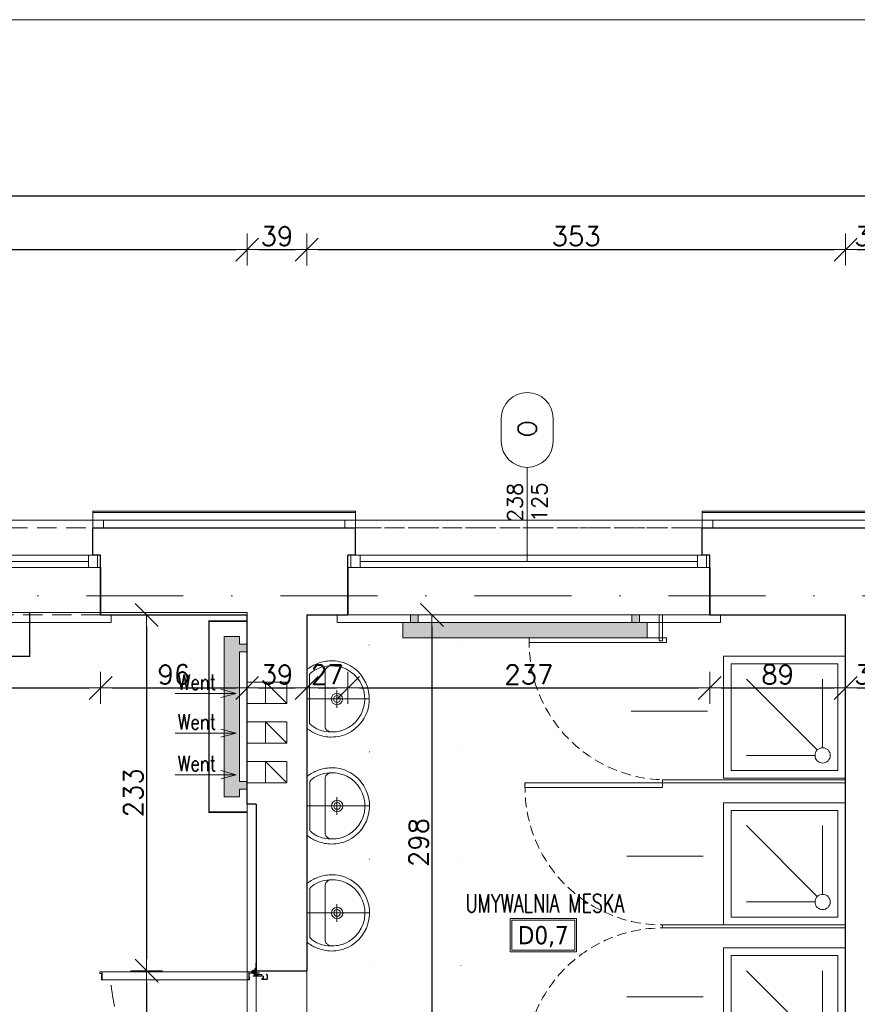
# Model space of a CAD drawing. Header units: millimetres. Extents: x 23192 to 177760, y -399809 to -79279.
# Tile 228 of 256: x 58799 to 59347, y -197768 to -197123. Entities that reach past the tile are written whole.
import ezdxf
from ezdxf.enums import TextEntityAlignment as Align

# ---------------------------------------------------------------- set-up
doc = ezdxf.new("R2010")
doc.units = ezdxf.units.MM
for name, pattern in [('2_3', [1, 0.5, -0.5]), ('CARKOVANA', [7.5, 5, -2.5]), ('CENTER', [0.6, 0.375, -0.075, 0.075, -0.075]), ('DASHDOT', [25.4, 12.7, -6.35, 0, -6.35]), ('DOT', [6.35, 0, -6.35]), ('HIDDEN', [9.525, 6.35, -3.175]), ('Hidden Line', [391.222223, 282.222223, -109])]:
    doc.linetypes.add(name, pattern=pattern)
doc.layers.get('0').update_dxf_attribs({"lineweight": 0})
for name, color, linetype, lineweight in [('!! 0_ Istn-okna', 6, 'Continuous', 13), ('!! 0_ Istn-sciany', 3, 'Continuous', 30), ('!! 0_ Istn-widok', 1, 'Continuous', 15), ('!! 0_Istn-cienka', 4, 'Continuous', 9), ('!! 0_Istn-went', 5, 'Continuous', 13), ('!! 0_Opis_okna', 8, 'Continuous', 15), ('!! 0_Opis_pom', 9, 'Continuous', 13), ('!! 0_Osie', 1, 'DASHDOT', 13), ('!! 1_ tynk zewn  - nowy', 21, 'Continuous', 20), ('!! 2 ZABUDOWA GK-MDF', 54, 'Continuous', 13), ('!! 2_ remont Ocieplenie', 4, 'ZIGZAG', 5), ('!! 2_Drzwi - nowe remont', 33, 'Continuous', 9), ('!! 2_LEGENDA', 253, 'Continuous', 13), ('!! 2_wypos-sanitarne', 240, 'Continuous', 9), ('!! wymiary osi', 250, 'Continuous', 9), ('0-osie-liniA', 14, 'DASHDOT', 5)]:
    doc.layers.add(name, color=color, linetype=linetype, lineweight=lineweight)
for name, color, linetype, lineweight, plot in [('!! 0_Istn-grzejniki', 7, 'Continuous', 0, False), ('!! 0_ramki', 66, 'Continuous', 9, False), ('Powierzchnia', 140, 'Continuous', 5, False)]:
    doc.layers.add(name, color=color, linetype=linetype, lineweight=lineweight, plot=plot)
doc.layers.add('!! 1_Wyburzenia', color=252, linetype='CARKOVANA', lineweight=13, true_color=0x696969)
doc.styles.add('ARCHETYP', font='romans.shx', dxfattribs={"height": 15})
doc.styles.add('ARIAL', font='tahoma.ttf')
doc.styles.add('TXT', font='simplex.shx')
doc.linetypes.add('ZIGZAG', pattern='A,0.00254,-5.08,[131,ltypeshp.shx,S=5.08,R=0,X=-5.08,Y=0],-10.16,[131,ltypeshp.shx,S=5.08,R=180,X=5.08,Y=0],-5.08', length=20.32254)
doc.dimstyles.new('DIM50', dxfattribs={"dimscale": 5, "dimtxt": 2.5, "dimasz": 1.5, "dimexe": 0, "dimexo": 0, "dimgap": 0.5, "dimtad": 1, "dimdec": 4, "dimrnd": 0.5, "dimdsep": 46, "dimtxsty": 'TXT', "dimblk1": 'TICK1', "dimblk2": 'TICK1', "dimsah": 1, "dimcen": 0, "dimse1": 1, "dimse2": 1, "dimclrd": 1, "dimclre": 7, "dimclrt": 9, "dimadec": 0, "dimazin": 0, "dimtfac": 1, "dimtdec": 4, "dimtmove": 2, "dimatfit": 3, "dimldrblk": 'TICK1', "dimfxl": 1, "dimtolj": 1, "dimarcsym": 0})

# ---------------------------------------------------------------- blocks, each defined once
blk = doc.blocks.new('okno 2')
at = {"layer": '!! 0_ Istn-okna'}
for points in [[(48598.98, -198670.56), (48361.98, -198670.56)], [(48598.98, -198678.56), (48361.98, -198678.56)], [(48590.98, -198674.56), (48369.98, -198674.56)]]:
    blk.add_lwpolyline(points, dxfattribs=at)
for points in [[(48369.98, -198670.56), (48363.98, -198670.56), (48363.98, -198678.56), (48369.98, -198678.56)], [(48596.98, -198670.56), (48590.98, -198670.56), (48590.98, -198678.56), (48596.98, -198678.56)]]:
    blk.add_lwpolyline(points, close=True, dxfattribs=at)
at = {"layer": '!! 0_ Istn-sciany'}
for points in [[(48366.98, -198670.56), (48366.98, -198652.56)], [(48593.98, -198670.56), (48593.98, -198652.56)], [(48366.98, -198670.56), (48361.98, -198670.56)], [(48361.98, -198678.56), (48361.98, -198670.56)], [(48598.98, -198670.56), (48593.98, -198670.56)], [(48598.98, -198678.56), (48598.98, -198670.56)], [(48361.98, -198678.56), (48361.98, -198709.56)], [(48598.98, -198678.56), (48598.98, -198709.56)]]:
    blk.add_lwpolyline(points, dxfattribs=at)
at = {"layer": '!! 0_ Istn-widok'}
for points in [[(48359.98, -198647.56), (48600.98, -198647.56)], [(48359.98, -198652.56), (48359.98, -198647.56)], [(48600.98, -198652.56), (48600.98, -198647.56)], [(48354.98, -198709.56), (48354.98, -198714.56)], [(48605.98, -198709.56), (48605.98, -198714.56)], [(48605.98, -198714.56), (48354.98, -198714.56)]]:
    blk.add_lwpolyline(points, dxfattribs=at)
at = {"layer": '!! 0_Istn-cienka', "linetype": 'HIDDEN', "ltscale": 2}
for points in [[(48366.98, -198652.56), (48593.98, -198652.56)], [(48598.98, -198709.56), (48361.98, -198709.56)]]:
    blk.add_lwpolyline(points, dxfattribs=at)
blk = doc.blocks.new('BLOK OSI')
at = {"layer": '0-osie-liniA', "ltscale": 5}
blk.add_lwpolyline([(48624.30568, -197562.0883), (53810.60983, -197562.0883)], dxfattribs=at)
blk = doc.blocks.new('zaw-dr-90-p')
at = {"color": 2, "linetype": 'CENTER', "ltscale": 0.2}
for p, q in [((12, 0), (-12, 0)), ((0, 12), (0, -12)), ((24.5, 24), (31, 24)), ((24.5, 19), (31, 19))]:
    blk.add_line(p, q, dxfattribs=at)
at = {"ltscale": 0.2}
for p, q in [((10, 12), (6.5, 12)), ((10, 0), (10, 6.5))]:
    blk.add_line(p, q, dxfattribs=at)
blk.add_lwpolyline([(0, 6.5), (23.5, 6.5, 0.414214), (28, 11), (28, 31), (24.5, 31), (24.5, 11, -0.414214), (23.5, 10), (0, 10, 4.561698), (7.6, 6.5), (4.9, 4.2)], format="xyb", dxfattribs=at)
blk.add_lwpolyline([(-0.2, -0.2), (-2.5, -0.2), (-2.5, 0.2), (-0.2, 0.2), (-0.2, 2.5), (0.2, 2.5), (0.2, 0.2), (2.8, 0.2), (2.8, -0.2), (0.2, -0.2), (0.2, -2.8), (-0.2, -2.8)], close=True)
blk.add_lwpolyline([(10, 10), (10, 39), (6.5, 39), (6.5, 10)], dxfattribs=at)
blk.add_circle((0, 0), 6.5, dxfattribs=at)
blk = doc.blocks.new('drzwi 90- sc 12')
for p, q in [((-13620.32, 20410.16), (-13620.32, 20313.77)), ((-13614.92, 20409.86), (-13620.32, 20409.86)), ((-13616.12, 20410.26), (-13620.22, 20410.26)), ((-13616.12, 20410.26), (-13620, 20410.26)), ((-13618.17, 20410.26), (-13616.22, 20410.26)), ((-13618.17, 20410.26), (-13616.22, 20410.26)), ((-13616.12, 20410.26), (-13616.12, 20411.46)), ((-13616.12, 20411.46), (-13615.02, 20411.46)), ((-13614.92, 20411.36), (-13614.92, 20313.77)), ((-13620.32, 20313.47), (-13620.32, 20317.97)), ((-13614.92, 20312.27), (-13614.92, 20317.97)), ((-13614.92, 20313.77), (-13620.32, 20313.77)), ((-13618.22, 20313.37), (-13620.22, 20313.37)), ((-13618.22, 20313.67), (-13618.22, 20313.37)), ((-13618.22, 20313.67), (-13616.42, 20313.67)), ((-13617.77, 20311.12), (-13617.77, 20305.72)), ((-13617.77, 20311.12), (-13617.77, 20305.72)), ((-13616.17, 20309.92), (-13617.37, 20309.92)), ((-13616.17, 20309.92), (-13616.17, 20311.02)), ((-13615.92, 20313.17), (-13615.92, 20312.17)), ((-13615.92, 20312.17), (-13615.02, 20312.17)), ((-13715.57, 20308.32), (-13715.57, 20308.56)), ((-13715.57, 20307.69), (-13715.57, 20308.56)), ((-13715.57, 20307.82), (-13715.57, 20308.56)), ((-13715.57, 20307.72), (-13715.37, 20307.72)), ((-13715.77, 20301.96), (-13716.27, 20301.96)), ((-13616.77, 20301.96), (-13616.27, 20301.96))]:
    blk.add_line(p, q)
for points in [[(-13665.27, 20284.96), (-13665.27, 20325.83)], [(-13615.57, 20309.64), (-13615.32, 20309.64), (-13615.32, 20309.82), (-13616.32, 20309.82), (-13616.32, 20309.64), (-13615.92, 20309.64)]]:
    blk.add_lwpolyline(points)
at = {"ltscale": 0.2}
for points in [[(-13715.57, 20307.51), (-13715.57, 20309.48, 0.414214), (-13715.91, 20309.82), (-13719.43, 20309.82, 0.414214), (-13719.77, 20309.48), (-13719.77, 20308.92), (-13719.59, 20308.92), (-13719.59, 20309.48, -0.414214), (-13719.43, 20309.64), (-13716.97, 20309.64)], [(-13716.97, 20309.64), (-13715.91, 20309.64, -0.414214), (-13715.75, 20309.48), (-13715.75, 20307.51)], [(-13615.92, 20309.64), (-13616.63, 20309.64, 0.414214), (-13616.79, 20309.48), (-13616.79, 20305.58, -0.414214), (-13617.13, 20305.24), (-13617.58, 20305.24, 0.414214), (-13617.74, 20305.08), (-13617.74, 20304.48, -0.414214), (-13618.08, 20304.14), (-13619.26, 20304.14, -0.414214), (-13619.6, 20304.48), (-13619.6, 20305.15, 1), (-13619.79, 20305.15), (-13619.79, 20301.96, 0.414214), (-13619.63, 20301.8), (-13617.11, 20301.8, 0.414214), (-13616.95, 20301.96), (-13616.95, 20302.52), (-13616.77, 20302.52), (-13616.77, 20301.96, -0.414214), (-13617.11, 20301.62), (-13619.63, 20301.62, -0.414214), (-13619.97, 20301.96), (-13619.97, 20305.15, -1), (-13619.42, 20305.15), (-13619.42, 20304.48, 0.414214), (-13619.26, 20304.32), (-13618.08, 20304.32, 0.414214), (-13617.92, 20304.48), (-13617.92, 20305.08, -0.414214), (-13617.58, 20305.42), (-13617.13, 20305.42, 0.414214), (-13616.97, 20305.58), (-13616.97, 20309.48, -0.414214), (-13616.63, 20309.82), (-13613.11, 20309.82, -0.414214), (-13612.77, 20309.48), (-13612.77, 20308.92), (-13612.95, 20308.92), (-13612.95, 20309.48, 0.414214), (-13613.11, 20309.64), (-13615.57, 20309.64)], [(-13715.75, 20307.76), (-13715.75, 20305.58, 0.414214), (-13715.41, 20305.24), (-13714.96, 20305.24, -0.414214), (-13714.8, 20305.08), (-13714.8, 20304.48, 0.414214), (-13714.46, 20304.14), (-13713.28, 20304.14, 0.414214), (-13712.94, 20304.48), (-13712.94, 20305.15, -1), (-13712.75, 20305.15), (-13712.75, 20301.96, -0.414214), (-13712.91, 20301.8), (-13715.43, 20301.8, -0.414214), (-13715.59, 20301.96), (-13715.59, 20302.52), (-13715.77, 20302.52), (-13715.77, 20301.96, 0.414214), (-13715.43, 20301.62), (-13712.91, 20301.62, 0.414214), (-13712.57, 20301.96), (-13712.57, 20305.15, 1), (-13713.12, 20305.15), (-13713.12, 20304.48, -0.414214), (-13713.28, 20304.32), (-13714.46, 20304.32, -0.414214), (-13714.62, 20304.48), (-13714.62, 20305.08, 0.414214), (-13714.96, 20305.42), (-13715.41, 20305.42, -0.414214), (-13715.57, 20305.58), (-13715.57, 20307.64)]]:
    blk.add_lwpolyline(points, format="xyb", dxfattribs=at)
at = {"lineweight": 30}
for points in [[(-13716.27, 20308.92), (-13721.27, 20308.92)], [(-13716.27, 20308.92), (-13716.27, 20296.92)], [(-13614.27, 20308.92), (-13609.27, 20308.92)], [(-13614.27, 20308.92), (-13614.27, 20296.92)]]:
    blk.add_lwpolyline(points, dxfattribs=at)
blk.add_lwpolyline([(-13616.79, 20308.82), (-13616.97, 20308.82), (-13616.97, 20307.42), (-13616.79, 20307.42)], close=True)
for centre, radius, start, end in [((-13620.22, 20410.16), 0.1, 90, 180), ((-13615.02, 20411.36), 0.1, 0, 90), ((-13620.22, 20313.47), 0.1, 180, 270), ((-13616.42, 20313.17), 0.5, 0, 90), ((-13616.27, 20311.02), 0.1, 0, 90), ((-13615.02, 20312.27), 0.1, 270, 0)]:
    blk.add_arc(centre, radius, start, end)
at = {"linetype": 'Hidden Line', "lineweight": 9, "ltscale": 0.05}
blk.add_arc((-13615.5, 20305.14), 99.12, 94.80054, 177.69442, dxfattribs=at)
at = {"xscale": 0.09999999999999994, "yscale": 0.09999999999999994, "zscale": 0.09999999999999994, "rotation": 180.0000000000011}
blk.add_blockref('zaw-dr-90-p', (-13614.92, 20310.92), dxfattribs=at)
blk = doc.blocks.new('drzwi giszet')
blk.add_lwpolyline([(68617.39, -194499.27), (68617.39, -194409.27), (68620.39, -194409.27), (68620.39, -194499.27)], close=True)
blk.add_lwpolyline([(68572.43, -194476.09), (68572.43, -194526.09)])
at = {"linetype": 'HIDDEN'}
blk.add_arc((68617.39, -194499.27), 90, 88.08979, 179.99999, dxfattribs=at)
blk = doc.blocks.new('prysznic')
at = {"layer": '!! 2_wypos-sanitarne'}
for points in [[(39554.32, -197588.58), (39634.32, -197588.58), (39634.32, -197668.58), (39554.32, -197668.58)], [(39559.32, -197593.58), (39629.32, -197593.58), (39629.32, -197663.58), (39559.32, -197663.58)]]:
    blk.add_lwpolyline(points, close=True, dxfattribs=at)
for points in [[(39569.32, -197603.58), (39614.32, -197603.58)], [(39615.78, -197607.12), (39569.32, -197653.58)], [(39619.32, -197608.58), (39619.32, -197653.58)]]:
    blk.add_lwpolyline(points, dxfattribs=at)
blk.add_circle((39619.32, -197603.58), 5, dxfattribs=at)
blk = doc.blocks.new('A$C527aaae0')
at = {"lineweight": 5}
for points in [[(0, 0), (0, -0.4111)], [(0.1863, -0.1214), (0.1863, -0.1211)], [(0.1863, -0.1211), (0.1863, -0.1214)], [(-0.0573, -0.1985), (0.0582, -0.1985)]]:
    blk.add_lwpolyline(points, dxfattribs=at)
for points in [[(0.1915, -0.001), (0.1975, -0.0093), (0.203, -0.0173), (0.2082, -0.025), (0.213, -0.0326), (0.2175, -0.0402), (0.2216, -0.0479), (0.2255, -0.0558), (0.2292, -0.0639), (0.2328, -0.0735), (0.2366, -0.0845), (0.2399, -0.0953), (0.2429, -0.1061), (0.2453, -0.1169), (0.2473, -0.1278), (0.2487, -0.1389), (0.2495, -0.1502), (0.2498, -0.1618), (0.2492, -0.1766), (0.2478, -0.1918), (0.2457, -0.2067), (0.2428, -0.2214), (0.239, -0.2358), (0.2344, -0.25), (0.2289, -0.2639), (0.2225, -0.2775), (0.2132, -0.2936), (0.1947, -0.319), (0.174, -0.3415), (0.1513, -0.361), (0.1268, -0.3776), (0.1005, -0.391), (0.0726, -0.4011), (0.0432, -0.4079), (0.0125, -0.4112), (-0.0191, -0.4105), (-0.0495, -0.4063), (-0.0786, -0.3988), (-0.1062, -0.3881), (-0.1321, -0.3743), (-0.1563, -0.3574), (-0.1786, -0.3374), (-0.1988, -0.3143), (-0.2168, -0.2883), (-0.2237, -0.2746), (-0.2299, -0.2608), (-0.2353, -0.2468), (-0.24, -0.2327), (-0.2438, -0.2183), (-0.2467, -0.2037), (-0.2487, -0.1888), (-0.2498, -0.1735), (-0.2497, -0.1595), (-0.249, -0.1479), (-0.2479, -0.1367), (-0.2463, -0.1256), (-0.2444, -0.1148), (-0.242, -0.104), (-0.2392, -0.0932), (-0.2359, -0.0823), (-0.2322, -0.0712), (-0.2282, -0.0623), (-0.2242, -0.0541), (-0.22, -0.0461), (-0.2157, -0.0381), (-0.2113, -0.0303), (-0.2067, -0.0225), (-0.2019, -0.0148), (-0.1969, -0.0071), (-0.1921, -0.001)], [(0.1608, -0.0198), (0.1622, -0.0209), (0.1634, -0.022), (0.1645, -0.023), (0.1654, -0.024), (0.1663, -0.025), (0.1672, -0.0261), (0.1682, -0.0273), (0.1692, -0.0287), (0.1739, -0.0344), (0.1821, -0.0451), (0.1893, -0.0557), (0.1954, -0.0665), (0.2007, -0.0776), (0.2051, -0.0891), (0.2087, -0.1012), (0.2116, -0.114), (0.2138, -0.1277), (0.2152, -0.1416), (0.216, -0.1551), (0.2162, -0.1682), (0.2158, -0.181), (0.2146, -0.1937), (0.2128, -0.2063), (0.2103, -0.2189), (0.2069, -0.2316), (0.2007, -0.2493), (0.1874, -0.2756), (0.1704, -0.3001), (0.1499, -0.3221), (0.1263, -0.3413), (0.1, -0.3573), (0.0711, -0.3696), (0.0402, -0.3777), (0.0074, -0.3812), (-0.0248, -0.3802), (-0.0555, -0.3745), (-0.0846, -0.3645), (-0.1119, -0.3506), (-0.1369, -0.3331), (-0.1592, -0.3122), (-0.1785, -0.2885), (-0.1945, -0.2622), (-0.2053, -0.2373), (-0.2088, -0.2247), (-0.2117, -0.2119), (-0.2139, -0.1991), (-0.2155, -0.1862), (-0.2165, -0.1732), (-0.2167, -0.1601), (-0.2161, -0.147), (-0.2148, -0.1337), (-0.2129, -0.12), (-0.2097, -0.1056), (-0.2052, -0.0909), (-0.1995, -0.0763), (-0.1928, -0.0622), (-0.1851, -0.049), (-0.1767, -0.0372), (-0.1676, -0.0271), (-0.159, -0.0198)]]:
    blk.add_lwpolyline(points, close=True)
blk.add_lwpolyline([(0.2151, -0.1518), (0.2126, -0.1464), (0.21, -0.1415), (0.2071, -0.1372), (0.2038, -0.1333), (0.2, -0.1297), (0.1955, -0.1264), (0.1903, -0.1232), (0.1842, -0.1211), (-0.1851, -0.1211), (-0.1909, -0.1228), (-0.1959, -0.1256), (-0.2003, -0.1289), (-0.2043, -0.1326), (-0.2078, -0.1367), (-0.2109, -0.1413), (-0.2137, -0.1463), (-0.2163, -0.1518), (-0.2163, -0.1521)])
at = {"linetype": 'DOT'}
blk.add_lwpolyline([(-0.3533, -0.4109), (0.3467, -0.4109), (0.3467, -1.0109), (-0.3533, -1.0109)], close=True, dxfattribs=at)
for radius in [0.0371, 0.0219]:
    blk.add_circle((0.0005, -0.1995), radius)
blk = doc.blocks.new('1_ok-opis')
blk.add_line((0, 111.61), (0, 50))
for points in [[(-17, 128.61), (-17, 143.61)], [(17, 128.61), (17, 143.61)]]:
    blk.add_lwpolyline(points)
for centre, start, end in [((0, 143.61), 0, 180), ((0, 128.61), 180, 0)]:
    blk.add_arc(centre, 17, start, end)
at = {"style": 'ARCHETYP'}
for tag, height, rotation, p in [('NR', 12, 90, (0, 136.9)), ('NR', 12, 270, (0, 136.9)), ('SZEROKOŚĆ', 10, 90, (-8, 78.29)), ('WYSOKOŚĆ', 10, 270, (-8, 78.29)), ('WYSOKOŚĆ', 10, 90, (8, 78.29)), ('SZEROKOŚĆ', 10, 270, (8, 78.29))]:
    blk.add_attdef(tag, text='', height=height, rotation=rotation, dxfattribs=at).set_placement(p, align=Align.MIDDLE)
blk = doc.blocks.new('TICK1')
at = {"color": 2}
blk.add_line((-1, -1), (1, 1), dxfattribs=at)
at = {"color": 0}
for p, q in [((0, -1.4), (0, 1.4)), ((0, 0), (-1, 0))]:
    blk.add_line(p, q, dxfattribs=at)
blk = doc.blocks.new('*D2878')
at = {"layer": '!! wymiary osi', "color": 1, "lineweight": -2, "transparency": 16777216}
blk.add_line((60762.07, -197238.92), (58056.07, -197238.92), dxfattribs=at)
at = {"layer": 'DEFPOINTS', "color": 0, "transparency": 16777216}
for p in [(58048.57, -197238.92), (58048.57, -197445.13), (60769.57, -197445.13)]:
    blk.add_point(p, dxfattribs=at)
at = {"layer": '!! wymiary osi', "color": 1, "lineweight": -2, "transparency": 16777216, "xscale": 7.5, "yscale": 7.5, "zscale": 7.5, "rotation": 180}
blk.add_blockref('TICK1', (58048.57, -197238.92), dxfattribs=at)
at = {"layer": '!! wymiary osi', "color": 1, "lineweight": -2, "transparency": 16777216, "xscale": 7.5, "yscale": 7.5, "zscale": 7.5}
blk.add_blockref('TICK1', (60769.57, -197238.92), dxfattribs=at)
at = {"layer": '!! wymiary osi', "color": 9, "transparency": 16777216, "insert": (59409.07, -197230.17), "char_height": 12.5, "attachment_point": 5, "style": 'TXT'}
blk.add_mtext('\\A1;2721', dxfattribs=at)
blk = doc.blocks.new('*D2881')
at = {"layer": '!! wymiary osi', "color": 1, "lineweight": -2, "transparency": 16777216}
blk.add_line((58590.07, -197273.91), (58940.07, -197273.91), dxfattribs=at)
at = {"layer": 'DEFPOINTS', "color": 0, "transparency": 16777216}
for p in [(58947.57, -197273.91), (58582.57, -197513.13), (58947.57, -197513.13)]:
    blk.add_point(p, dxfattribs=at)
at = {"layer": '!! wymiary osi', "color": 1, "lineweight": -2, "transparency": 16777216, "xscale": 7.5, "yscale": 7.5, "zscale": 7.5, "rotation": 180}
blk.add_blockref('TICK1', (58582.57, -197273.91), dxfattribs=at)
at = {"layer": '!! wymiary osi', "color": 1, "lineweight": -2, "transparency": 16777216, "xscale": 7.5, "yscale": 7.5, "zscale": 7.5}
blk.add_blockref('TICK1', (58947.57, -197273.91), dxfattribs=at)
at = {"layer": '!! wymiary osi', "color": 9, "transparency": 16777216, "insert": (58765.07, -197265.16), "char_height": 12.5, "attachment_point": 5, "style": 'TXT'}
blk.add_mtext('\\A1;365', dxfattribs=at)
blk = doc.blocks.new('*D2882')
at = {"layer": '!! wymiary osi', "color": 1, "lineweight": -2, "transparency": 16777216}
blk.add_line((58955.07, -197273.91), (58979.07, -197273.91), dxfattribs=at)
at = {"layer": 'DEFPOINTS', "color": 0, "transparency": 16777216}
for p in [(58986.57, -197273.91), (58947.57, -197513.13), (58986.57, -197513.13)]:
    blk.add_point(p, dxfattribs=at)
at = {"layer": '!! wymiary osi', "color": 1, "lineweight": -2, "transparency": 16777216, "xscale": 7.5, "yscale": 7.5, "zscale": 7.5, "rotation": 180}
blk.add_blockref('TICK1', (58947.57, -197273.91), dxfattribs=at)
at = {"layer": '!! wymiary osi', "color": 1, "lineweight": -2, "transparency": 16777216, "xscale": 7.5, "yscale": 7.5, "zscale": 7.5}
blk.add_blockref('TICK1', (58986.57, -197273.91), dxfattribs=at)
at = {"layer": '!! wymiary osi', "color": 9, "transparency": 16777216, "insert": (58967.07, -197265.16), "char_height": 12.5, "attachment_point": 5, "style": 'TXT'}
blk.add_mtext('\\A1;39', dxfattribs=at)
blk = doc.blocks.new('*D2883')
at = {"layer": '!! wymiary osi', "color": 1, "lineweight": -2, "transparency": 16777216}
blk.add_line((58994.07, -197273.91), (59332.07, -197273.91), dxfattribs=at)
at = {"layer": 'DEFPOINTS', "color": 0, "transparency": 16777216}
for p in [(59339.57, -197273.91), (58986.57, -197513.13), (59339.57, -197513.13)]:
    blk.add_point(p, dxfattribs=at)
at = {"layer": '!! wymiary osi', "color": 1, "lineweight": -2, "transparency": 16777216, "xscale": 7.5, "yscale": 7.5, "zscale": 7.5, "rotation": 180}
blk.add_blockref('TICK1', (58986.57, -197273.91), dxfattribs=at)
at = {"layer": '!! wymiary osi', "color": 1, "lineweight": -2, "transparency": 16777216, "xscale": 7.5, "yscale": 7.5, "zscale": 7.5}
blk.add_blockref('TICK1', (59339.57, -197273.91), dxfattribs=at)
at = {"layer": '!! wymiary osi', "color": 9, "transparency": 16777216, "insert": (59163.07, -197265.16), "char_height": 12.5, "attachment_point": 5, "style": 'TXT'}
blk.add_mtext('\\A1;353', dxfattribs=at)
blk = doc.blocks.new('*D2884')
at = {"layer": '!! wymiary osi', "color": 1, "lineweight": -2, "transparency": 16777216}
blk.add_line((59347.07, -197273.91), (59365.07, -197273.91), dxfattribs=at)
at = {"layer": 'DEFPOINTS', "color": 0, "transparency": 16777216}
for p in [(59372.57, -197273.91), (59339.57, -197513.13), (59372.57, -197513.13)]:
    blk.add_point(p, dxfattribs=at)
at = {"layer": '!! wymiary osi', "color": 1, "lineweight": -2, "transparency": 16777216, "xscale": 7.5, "yscale": 7.5, "zscale": 7.5, "rotation": 180}
blk.add_blockref('TICK1', (59339.57, -197273.91), dxfattribs=at)
at = {"layer": '!! wymiary osi', "color": 1, "lineweight": -2, "transparency": 16777216, "xscale": 7.5, "yscale": 7.5, "zscale": 7.5}
blk.add_blockref('TICK1', (59372.57, -197273.91), dxfattribs=at)
at = {"layer": '!! wymiary osi', "color": 9, "transparency": 16777216, "insert": (59356.07, -197265.16), "char_height": 12.5, "attachment_point": 5, "style": 'TXT'}
blk.add_mtext('\\A1;33', dxfattribs=at)
blk = doc.blocks.new('*D2961')
at = {"layer": '!! wymiary osi', "color": 1, "lineweight": -2, "transparency": 16777216}
blk.add_line((58622.07, -197560.93), (58844.07, -197560.93), dxfattribs=at)
at = {"layer": 'DEFPOINTS', "color": 0, "transparency": 16777216}
for p in [(58614.57, -197524.3), (58851.57, -197524.3), (58851.57, -197560.93)]:
    blk.add_point(p, dxfattribs=at)
at = {"layer": '!! wymiary osi', "color": 1, "lineweight": -2, "transparency": 16777216, "xscale": 7.5, "yscale": 7.5, "zscale": 7.5, "rotation": 180}
blk.add_blockref('TICK1', (58614.57, -197560.93), dxfattribs=at)
at = {"layer": '!! wymiary osi', "color": 1, "lineweight": -2, "transparency": 16777216, "xscale": 7.5, "yscale": 7.5, "zscale": 7.5}
blk.add_blockref('TICK1', (58851.57, -197560.93), dxfattribs=at)
at = {"layer": '!! wymiary osi', "color": 9, "transparency": 16777216, "insert": (58733.07, -197552.18), "char_height": 12.5, "attachment_point": 5, "style": 'TXT'}
blk.add_mtext('\\A1;237', dxfattribs=at)
blk = doc.blocks.new('*D2962')
at = {"layer": '!! wymiary osi', "color": 1, "lineweight": -2, "transparency": 16777216}
blk.add_line((58859.07, -197560.93), (58940.07, -197560.93), dxfattribs=at)
at = {"layer": 'DEFPOINTS', "color": 0, "transparency": 16777216}
for p in [(58851.57, -197524.3), (58947.57, -197524.3), (58947.57, -197560.93)]:
    blk.add_point(p, dxfattribs=at)
at = {"layer": '!! wymiary osi', "color": 1, "lineweight": -2, "transparency": 16777216, "xscale": 7.5, "yscale": 7.5, "zscale": 7.5, "rotation": 180}
blk.add_blockref('TICK1', (58851.57, -197560.93), dxfattribs=at)
at = {"layer": '!! wymiary osi', "color": 1, "lineweight": -2, "transparency": 16777216, "xscale": 7.5, "yscale": 7.5, "zscale": 7.5}
blk.add_blockref('TICK1', (58947.57, -197560.93), dxfattribs=at)
at = {"layer": '!! wymiary osi', "color": 9, "transparency": 16777216, "insert": (58899.57, -197552.18), "char_height": 12.5, "attachment_point": 5, "style": 'TXT'}
blk.add_mtext('\\A1;96', dxfattribs=at)
blk = doc.blocks.new('*D2963')
at = {"layer": '!! wymiary osi', "color": 1, "lineweight": -2, "transparency": 16777216}
blk.add_line((58955.07, -197560.93), (58979.07, -197560.93), dxfattribs=at)
at = {"layer": 'DEFPOINTS', "color": 0, "transparency": 16777216}
for p in [(58947.57, -197524.3), (58986.57, -197524.3), (58986.57, -197560.93)]:
    blk.add_point(p, dxfattribs=at)
at = {"layer": '!! wymiary osi', "color": 1, "lineweight": -2, "transparency": 16777216, "xscale": 7.5, "yscale": 7.5, "zscale": 7.5, "rotation": 180}
blk.add_blockref('TICK1', (58947.57, -197560.93), dxfattribs=at)
at = {"layer": '!! wymiary osi', "color": 1, "lineweight": -2, "transparency": 16777216, "xscale": 7.5, "yscale": 7.5, "zscale": 7.5}
blk.add_blockref('TICK1', (58986.57, -197560.93), dxfattribs=at)
at = {"layer": '!! wymiary osi', "color": 9, "transparency": 16777216, "insert": (58967.07, -197552.18), "char_height": 12.5, "attachment_point": 5, "style": 'TXT'}
blk.add_mtext('\\A1;39', dxfattribs=at)
blk = doc.blocks.new('*D2964')
at = {"layer": '!! wymiary osi', "color": 1, "lineweight": -2, "transparency": 16777216}
blk.add_line((58994.07, -197560.93), (59006.07, -197560.93), dxfattribs=at)
at = {"layer": 'DEFPOINTS', "color": 0, "transparency": 16777216}
for p in [(58986.57, -197524.3), (59013.57, -197524.3), (59013.57, -197560.93)]:
    blk.add_point(p, dxfattribs=at)
at = {"layer": '!! wymiary osi', "color": 1, "lineweight": -2, "transparency": 16777216, "xscale": 7.5, "yscale": 7.5, "zscale": 7.5, "rotation": 180}
blk.add_blockref('TICK1', (58986.57, -197560.93), dxfattribs=at)
at = {"layer": '!! wymiary osi', "color": 1, "lineweight": -2, "transparency": 16777216, "xscale": 7.5, "yscale": 7.5, "zscale": 7.5}
blk.add_blockref('TICK1', (59013.57, -197560.93), dxfattribs=at)
at = {"layer": '!! wymiary osi', "color": 9, "transparency": 16777216, "insert": (59000.07, -197552.18), "char_height": 12.5, "attachment_point": 5, "style": 'TXT'}
blk.add_mtext('\\A1;27', dxfattribs=at)
blk = doc.blocks.new('*D2965')
at = {"layer": '!! wymiary osi', "color": 1, "lineweight": -2, "transparency": 16777216}
blk.add_line((59021.07, -197560.93), (59243.07, -197560.93), dxfattribs=at)
at = {"layer": 'DEFPOINTS', "color": 0, "transparency": 16777216}
for p in [(59013.57, -197524.3), (59250.57, -197524.3), (59250.57, -197560.93)]:
    blk.add_point(p, dxfattribs=at)
at = {"layer": '!! wymiary osi', "color": 1, "lineweight": -2, "transparency": 16777216, "xscale": 7.5, "yscale": 7.5, "zscale": 7.5, "rotation": 180}
blk.add_blockref('TICK1', (59013.57, -197560.93), dxfattribs=at)
at = {"layer": '!! wymiary osi', "color": 1, "lineweight": -2, "transparency": 16777216, "xscale": 7.5, "yscale": 7.5, "zscale": 7.5}
blk.add_blockref('TICK1', (59250.57, -197560.93), dxfattribs=at)
at = {"layer": '!! wymiary osi', "color": 9, "transparency": 16777216, "insert": (59132.07, -197552.18), "char_height": 12.5, "attachment_point": 5, "style": 'TXT'}
blk.add_mtext('\\A1;237', dxfattribs=at)
blk = doc.blocks.new('*D2966')
at = {"layer": '!! wymiary osi', "color": 1, "lineweight": -2, "transparency": 16777216}
blk.add_line((59258.07, -197560.93), (59332.07, -197560.93), dxfattribs=at)
at = {"layer": 'DEFPOINTS', "color": 0, "transparency": 16777216}
for p in [(59250.57, -197524.3), (59339.57, -197524.3), (59339.57, -197560.93)]:
    blk.add_point(p, dxfattribs=at)
at = {"layer": '!! wymiary osi', "color": 1, "lineweight": -2, "transparency": 16777216, "xscale": 7.5, "yscale": 7.5, "zscale": 7.5, "rotation": 180}
blk.add_blockref('TICK1', (59250.57, -197560.93), dxfattribs=at)
at = {"layer": '!! wymiary osi', "color": 1, "lineweight": -2, "transparency": 16777216, "xscale": 7.5, "yscale": 7.5, "zscale": 7.5}
blk.add_blockref('TICK1', (59339.57, -197560.93), dxfattribs=at)
at = {"layer": '!! wymiary osi', "color": 9, "transparency": 16777216, "insert": (59295.07, -197552.18), "char_height": 12.5, "attachment_point": 5, "style": 'TXT'}
blk.add_mtext('\\A1;89', dxfattribs=at)
blk = doc.blocks.new('*D2967')
at = {"layer": '!! wymiary osi', "color": 1, "lineweight": -2, "transparency": 16777216}
blk.add_line((59347.07, -197560.93), (59365.07, -197560.93), dxfattribs=at)
at = {"layer": 'DEFPOINTS', "color": 0, "transparency": 16777216}
for p in [(59339.57, -197524.3), (59372.57, -197524.3), (59372.57, -197560.93)]:
    blk.add_point(p, dxfattribs=at)
at = {"layer": '!! wymiary osi', "color": 1, "lineweight": -2, "transparency": 16777216, "xscale": 7.5, "yscale": 7.5, "zscale": 7.5, "rotation": 180}
blk.add_blockref('TICK1', (59339.57, -197560.93), dxfattribs=at)
at = {"layer": '!! wymiary osi', "color": 1, "lineweight": -2, "transparency": 16777216, "xscale": 7.5, "yscale": 7.5, "zscale": 7.5}
blk.add_blockref('TICK1', (59372.57, -197560.93), dxfattribs=at)
at = {"layer": '!! wymiary osi', "color": 9, "transparency": 16777216, "insert": (59356.07, -197552.18), "char_height": 12.5, "attachment_point": 5, "style": 'TXT'}
blk.add_mtext('\\A1;33', dxfattribs=at)
blk = doc.blocks.new('*D3009')
at = {"layer": '!! wymiary osi', "color": 1, "lineweight": -2, "transparency": 16777216}
blk.add_line((59068.66, -197520.63), (59068.66, -197803.63), dxfattribs=at)
at = {"layer": 'DEFPOINTS', "color": 0, "transparency": 16777216}
for p in [(59339.57, -197513.13), (59068.66, -197811.13), (59339.57, -197811.13)]:
    blk.add_point(p, dxfattribs=at)
at = {"layer": '!! wymiary osi', "color": 1, "lineweight": -2, "transparency": 16777216, "xscale": 7.5, "yscale": 7.5, "zscale": 7.5}
for p, rotation in [((59068.66, -197513.13), 90), ((59068.66, -197811.13), 270)]:
    blk.add_blockref('TICK1', p, dxfattribs=dict(at, rotation=rotation))
at = {"layer": '!! wymiary osi', "color": 9, "transparency": 16777216, "insert": (59059.91, -197662.13), "char_height": 12.5, "attachment_point": 5, "rotation": 90, "style": 'TXT'}
blk.add_mtext('\\A1;298', dxfattribs=at)
blk = doc.blocks.new('*D3017')
at = {"layer": '!! wymiary osi', "color": 1, "lineweight": -2, "transparency": 16777216}
blk.add_line((58881.69, -197520.63), (58881.69, -197738.63), dxfattribs=at)
at = {"layer": 'DEFPOINTS', "color": 0, "transparency": 16777216}
for p in [(58947.57, -197513.13), (58881.69, -197746.13), (58953.57, -197746.13)]:
    blk.add_point(p, dxfattribs=at)
at = {"layer": '!! wymiary osi', "color": 1, "lineweight": -2, "transparency": 16777216, "xscale": 7.5, "yscale": 7.5, "zscale": 7.5}
for p, rotation in [((58881.69, -197513.13), 90), ((58881.69, -197746.13), 270)]:
    blk.add_blockref('TICK1', p, dxfattribs=dict(at, rotation=rotation))
at = {"layer": '!! wymiary osi', "color": 9, "transparency": 16777216, "insert": (58872.94, -197629.63), "char_height": 12.5, "attachment_point": 5, "rotation": 90, "style": 'TXT'}
blk.add_mtext('\\A1;233', dxfattribs=at)
blk = doc.blocks.new('*D3018')
at = {"layer": '!! wymiary osi', "color": 1, "lineweight": -2, "transparency": 16777216}
blk.add_line((58881.69, -197753.63), (58881.69, -197840.63), dxfattribs=at)
at = {"layer": 'DEFPOINTS', "color": 0, "transparency": 16777216}
for p in [(58953.57, -197746.13), (58881.69, -197848.13), (58953.57, -197848.13)]:
    blk.add_point(p, dxfattribs=at)
at = {"layer": '!! wymiary osi', "color": 1, "lineweight": -2, "transparency": 16777216, "xscale": 7.5, "yscale": 7.5, "zscale": 7.5}
for p, rotation in [((58881.69, -197746.13), 90), ((58881.69, -197848.13), 270)]:
    blk.add_blockref('TICK1', p, dxfattribs=dict(at, rotation=rotation))
at = {"layer": '!! wymiary osi', "color": 9, "transparency": 16777216, "insert": (58872.94, -197797.13), "char_height": 12.5, "attachment_point": 5, "rotation": 90, "style": 'TXT'}
blk.add_mtext('\\A1;102', dxfattribs=at)

msp = doc.modelspace()

# ---------------------------------------------------------------- hatches: boundary and pattern name
at = {"layer": '!! 0_Istn-grzejniki'}
h = msp.add_hatch(color=0, dxfattribs=at)
h.dxf.hatch_style = 1
h.paths.add_polyline_path([(59204.66354, -197513.12813), (59204.66354, -197518.12813), (59209.66354, -197518.12813), (59209.66354, -197528.12813), (59049.66354, -197528.12813), (59049.66354, -197518.12813), (59054.66354, -197518.12813), (59054.66354, -197513.12813), (59059.66354, -197513.12813), (59059.66354, -197518.12813), (59199.66354, -197518.12813), (59199.66354, -197513.12813)])
h = msp.add_hatch(color=0, dxfattribs=at)
h.dxf.hatch_style = 1
h.paths.add_polyline_path([(58947.56735, -197532.28928), (58942.56735, -197532.28928), (58942.56735, -197527.28928), (58932.56735, -197527.28928), (58932.56735, -197632.28928), (58942.56735, -197632.28928), (58942.56735, -197627.28928), (58947.56735, -197627.28928), (58947.56735, -197622.28928), (58942.56735, -197622.28928), (58942.56735, -197537.28928), (58947.56735, -197537.28928)])

# ---------------------------------------------------------------- linework, layer by layer
at = {"layer": '!! 0_ Istn-sciany'}
for points in [[(58846.56735, -197456.12813), (59018.56735, -197456.12813)], [(58846.56735, -197456.12813), (59018.56735, -197456.12813)], [(58846.56735, -197456.12813), (59018.56735, -197456.12813)], [(59245.56735, -197456.12813), (59419.56735, -197456.12813)], [(59245.56735, -197456.12813), (59419.56735, -197456.12813)], [(58851.56735, -197513.12813), (58851.56735, -197475.12813)], [(58851.56735, -197513.12813), (58851.56735, -197475.12813)], [(59013.56735, -197513.12813), (59013.56735, -197475.12813)], [(59013.56735, -197513.12813), (59013.56735, -197475.12813)], [(59250.56735, -197513.12813), (59250.56735, -197475.12813)], [(59250.56735, -197513.12813), (59250.56735, -197475.12813)], [(58851.56735, -197513.12813), (58947.56735, -197513.12813)], [(58851.56735, -197513.12813), (58947.56735, -197513.12813)], [(58851.56735, -197513.12813), (58947.56735, -197513.12813)], [(58953.56735, -197637.12813), (58947.56735, -197637.12813), (58947.56735, -197513.12813)], [(58986.56735, -197513.12813), (58986.56735, -197746.12813)], [(58986.56735, -197513.12813), (59013.56735, -197513.12813)], [(58986.56735, -197513.12813), (59013.56735, -197513.12813)], [(58986.56735, -197513.12813), (59013.56735, -197513.12813)], [(59250.56735, -197513.12813), (59339.56735, -197513.12813)], [(59339.56735, -198056.12813), (59339.56735, -197513.12813)], [(58953.56735, -197637.12813), (58953.56735, -197746.12813)], [(58953.56735, -197746.12813), (58986.56735, -197746.12813)]]:
    msp.add_lwpolyline(points, dxfattribs=at)
at = {"layer": '!! 0_Istn-grzejniki', "linetype": '2_3', "ltscale": 10, "const_width": 1}
for points in [[(58625.1386, -197511.12813), (58625.1386, -197540.2517), (58805.1386, -197540.2517), (58805.1386, -197511.12813)], [(58947.56735, -197517.28928), (58922.56735, -197517.28928), (58922.56735, -197642.28928), (58947.56735, -197642.28928)]]:
    msp.add_lwpolyline(points, dxfattribs=at)
at = {"layer": '!! 0_Istn-grzejniki'}
for points in [[(59204.66354, -197513.12813), (59204.66354, -197518.12813), (59209.66354, -197518.12813), (59209.66354, -197528.12813), (59049.66354, -197528.12813), (59049.66354, -197518.12813), (59054.66354, -197518.12813), (59054.66354, -197513.12813), (59059.66354, -197513.12813), (59059.66354, -197518.12813), (59199.66354, -197518.12813), (59199.66354, -197513.12813)], [(58947.56735, -197532.28928), (58942.56735, -197532.28928), (58942.56735, -197527.28928), (58932.56735, -197527.28928), (58932.56735, -197632.28928), (58942.56735, -197632.28928), (58942.56735, -197627.28928), (58947.56735, -197627.28928), (58947.56735, -197622.28928), (58942.56735, -197622.28928), (58942.56735, -197537.28928), (58947.56735, -197537.28928)]]:
    msp.add_lwpolyline(points, close=True, dxfattribs=at)
at = {"layer": '!! 0_Istn-went'}
for points in [[(58959.56735, -197557.12813), (58947.56735, -197557.12813)], [(58973.56735, -197557.12813), (58959.56735, -197557.12813)], [(58973.56735, -197557.12813), (58959.56735, -197557.12813)], [(58959.56735, -197571.12813), (58959.56735, -197557.12813)], [(58959.56735, -197557.12813), (58973.56735, -197571.12813)], [(58973.56735, -197571.12813), (58973.56735, -197557.12813)], [(58940.39078, -197564.53508), (58930.39078, -197561.85559)], [(58940.39078, -197564.53508), (58930.39078, -197561.85559)], [(58900.34425, -197564.53508), (58940.39078, -197564.53508)], [(58900.34425, -197564.53508), (58940.39078, -197564.53508)], [(58940.39078, -197564.53508), (58930.39078, -197567.21457)], [(58940.39078, -197564.53508), (58930.39078, -197567.21457)], [(58959.56735, -197571.12813), (58947.56735, -197571.12813)], [(58973.56735, -197571.12813), (58959.56735, -197571.12813)], [(58973.56735, -197571.12813), (58959.56735, -197571.12813)], [(58940.39078, -197590.53508), (58930.39078, -197587.85559)], [(58940.39078, -197590.53508), (58930.39078, -197587.85559)], [(58959.56735, -197583.12813), (58947.56735, -197583.12813)], [(58973.56735, -197583.12813), (58959.56735, -197583.12813)], [(58973.56735, -197583.12813), (58959.56735, -197583.12813)], [(58959.56735, -197597.12813), (58959.56735, -197583.12813)], [(58959.56735, -197583.12813), (58973.56735, -197597.12813)], [(58973.56735, -197597.12813), (58973.56735, -197583.12813)], [(58900.34425, -197590.53508), (58940.39078, -197590.53508)], [(58900.34425, -197590.53508), (58940.39078, -197590.53508)], [(58940.39078, -197590.53508), (58930.39078, -197593.21457)], [(58940.39078, -197590.53508), (58930.39078, -197593.21457)], [(58959.56735, -197597.12813), (58947.56735, -197597.12813)], [(58973.56735, -197597.12813), (58959.56735, -197597.12813)], [(58973.56735, -197597.12813), (58959.56735, -197597.12813)], [(58940.39078, -197617.77306), (58930.39078, -197615.09357)], [(58940.39078, -197617.77306), (58930.39078, -197615.09357)], [(58959.56735, -197609.12813), (58947.56735, -197609.12813)], [(58973.56735, -197609.12813), (58959.56735, -197609.12813)], [(58973.56735, -197609.12813), (58959.56735, -197609.12813)], [(58959.56735, -197623.12813), (58959.56735, -197609.12813)], [(58959.56735, -197609.12813), (58973.56735, -197623.12813)], [(58973.56735, -197623.12813), (58973.56735, -197609.12813)], [(58900.34425, -197617.77306), (58940.39078, -197617.77306)], [(58900.34425, -197617.77306), (58940.39078, -197617.77306)], [(58940.39078, -197617.77306), (58930.39078, -197620.45255)], [(58940.39078, -197617.77306), (58930.39078, -197620.45255)], [(58959.56735, -197623.12813), (58947.56735, -197623.12813)], [(58973.56735, -197623.12813), (58959.56735, -197623.12813)], [(58973.56735, -197623.12813), (58959.56735, -197623.12813)]]:
    msp.add_lwpolyline(points, dxfattribs=at)
at = {"layer": '!! 0_Opis_pom', "ltscale": 0.7}
for points in [[(59119.77804, -197733.72718), (59163.29804, -197733.72718), (59163.29804, -197711.96718), (59119.77804, -197711.96718)], [(59120.86604, -197732.63918), (59162.21004, -197732.63918), (59162.21004, -197713.05518), (59120.86604, -197713.05518)]]:
    msp.add_lwpolyline(points, close=True, dxfattribs=at)
at = {"layer": '!! 0_ramki'}
msp.add_lwpolyline([(57385.28509, -197123.38038), (61585.28509, -197123.38038), (61585.28509, -200093.38038), (57385.28509, -200093.38038)], close=True, dxfattribs=at)
at = {"layer": '!! 1_ tynk zewn  - nowy'}
for points in [[(58846.56735, -197445.12813), (59018.56735, -197445.12813)], [(58846.56735, -197446.12813), (59018.56735, -197446.12813)], [(59245.56735, -197445.12813), (59419.56735, -197445.12813)], [(59245.56735, -197446.12813), (59419.56735, -197446.12813)]]:
    msp.add_lwpolyline(points, dxfattribs=at)
at = {"layer": '!! 1_Wyburzenia'}
msp.add_lwpolyline([(59013.56735, -197513.12813), (59250.56735, -197513.12813), (59250.56735, -197474.12813), (59245.56735, -197474.12813), (59245.56735, -197456.12813), (59018.56735, -197456.12813), (59018.56735, -197474.12813), (59013.56735, -197474.12813)], close=True, dxfattribs=at)
at = {"layer": '!! 2 ZABUDOWA GK-MDF'}
for points in [[(59219.56735, -197513.12813), (59219.56735, -197530.12813), (59217.56735, -197530.12813), (59217.56735, -197513.12813)], [(59339.56735, -197623.12813), (59219.56735, -197623.12813), (59219.56735, -197621.12813), (59339.56735, -197621.12813)], [(59339.56735, -197718.12813), (59219.56735, -197718.12813), (59219.56735, -197716.12813), (59339.56735, -197716.12813)]]:
    msp.add_lwpolyline(points, dxfattribs=at)
at = {"layer": '!! 2_ remont Ocieplenie', "linetype": 'ZIGZAG', "ltscale": 0.75}
for points in [[(58846.56735, -197451.12813), (59018.56735, -197451.12813)], [(59245.56735, -197451.12813), (59419.56735, -197451.12813)]]:
    msp.add_lwpolyline(points, dxfattribs=at)
at = {"layer": '!! 2_LEGENDA'}
for points in [[(59018.56735, -197456.12813), (59018.56735, -197445.12813)], [(59245.56735, -197457.45756), (59245.56735, -197445.12813)]]:
    msp.add_lwpolyline(points, dxfattribs=at)
msp.add_lwpolyline([(58986.56735, -197848.12813), (58953.56735, -197848.12813), (58953.56735, -197746.12813), (58986.56735, -197746.12813)], close=True, dxfattribs=at)
msp.add_lwpolyline([(58846.56735, -197456.12813), (58846.56735, -197445.12813)])
at = {"layer": 'Powierzchnia'}
for points in [[(58582.56735, -198054.5883), (58947.56735, -198054.5883), (58947.56735, -197511.5883), (58582.56735, -197511.5883)], [(58986.56735, -197921.23143), (59109.56735, -197921.23077), (59111.56735, -197811.12813), (59339.56735, -197811.12813), (59339.56735, -197513.12813), (58986.56735, -197513.12813)]]:
    msp.add_lwpolyline(points, close=True, dxfattribs=at)

# ---------------------------------------------------------------- block references
at = {"layer": '!! 0_Opis_okna'}
ref = msp.add_blockref('1_ok-opis', (59131.03507, -197528.12813), dxfattribs=at)
ref.add_attrib('WYSOKOŚĆ', '125', dxfattribs={"layer": '0', "height": 10, "rotation": 90, "style": 'ARCHETYP'}).set_placement((59139.03507, -197439.40772), align=Align.MIDDLE)
ref.add_attrib('SZEROKOŚĆ', '238', dxfattribs={"layer": '0', "height": 10, "rotation": 90, "style": 'ARCHETYP'}).set_placement((59123.03507, -197439.51081), align=Align.MIDDLE)
ref.add_attrib('NR', 'O', dxfattribs={"layer": '0', "height": 12, "rotation": 90, "style": 'ARCHETYP'}).set_placement((59131.03507, -197391.22669), align=Align.MIDDLE)
at = {"layer": '!! 0_Osie'}
msp.add_blockref('BLOK OSI', (8819.85593, 61.46017), dxfattribs=at)
at = {"layer": '!! 1_Wyburzenia'}
msp.add_blockref('okno 2', (10651.58563, 1196.43297), dxfattribs=at)
at = {"layer": '!! 2_Drzwi - nowe remont'}
for name, p, rotation in [('drzwi giszet', (-135277.01704, -266148.51777), 89.99999999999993), ('drzwi giszet', (-135279.69813, -266243.51777), 89.99999999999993), ('drzwi 90- sc 12', (79262.49169, -184131.85843), 90)]:
    msp.add_blockref(name, p, dxfattribs=dict(at, rotation=rotation))
at = {"layer": '!! 2_Drzwi - nowe remont', "xscale": -1, "rotation": 90}
msp.add_blockref('drzwi giszet', (-135279.69813, -129190.73849), dxfattribs=at)
at = {"layer": '!! 2_wypos-sanitarne', "xscale": -100, "yscale": 100, "zscale": 100, "rotation": 90}
for p in [(58986.46448, -197568.15819), (58986.56708, -197638.20459), (58986.56708, -197708.25099)]:
    msp.add_blockref('A$C527aaae0', p, dxfattribs=at)
at = {"layer": '!! 2_wypos-sanitarne', "xscale": -1, "rotation": 180}
for p in [(19705.25055, -395208.71028), (19705.25055, -395304.71028), (19705.25055, -395399.7103)]:
    msp.add_blockref('prysznic', p, dxfattribs=at)
for p in [(10252.58563, 1196.43297), (10651.58563, 1196.43297)]:
    msp.add_blockref('okno 2', p)

# ---------------------------------------------------------------- texts
at = {"layer": '!! 0_Istn-went', "style": 'ARCHETYP', "width": 0.8}
for p in [(58902.20629, -197562.20485), (58902.20629, -197562.20485), (58902.20629, -197588.20485), (58902.20629, -197588.20485), (58902.20629, -197615.44283), (58902.20629, -197615.44283)]:
    msp.add_text('Went', height=10, rotation=0.00000004, dxfattribs=at).set_placement(p)
at = {"layer": '!! 0_Opis_pom', "ltscale": 0.7, "style": 'TXT', "width": 0.7}
msp.add_text('UMYWALNIA MESKA', height=12, dxfattribs=at).set_placement((59142.65317, -197707.92086), align=Align.CENTER)
at = {"layer": '!! 0_Opis_pom', "ltscale": 0.7, "style": 'ARIAL'}
msp.add_attdef('D0,7', text='', height=11.968, dxfattribs=at).set_placement((59141.53804, -197722.84718), align=Align.MIDDLE_CENTER)

# ---------------------------------------------------------------- dimensions: what is measured, and where the dimension line sits
at = {"layer": '!! wymiary osi'}
for base, p1, p2, picture, middle in [((58048.56735, -197238.92363), (60769.56735, -197445.12813), (58048.56735, -197445.12813), '*D2878', (59409.06735, -197230.17363)), ((58947.56735, -197273.9116), (58582.56735, -197513.12813), (58947.56735, -197513.12813), '*D2881', (58765.06735, -197265.1616)), ((58986.56735, -197273.9116), (58947.56735, -197513.12813), (58986.56735, -197513.12813), '*D2882', (58967.06735, -197265.1616)), ((59339.56735, -197273.9116), (58986.56735, -197513.12813), (59339.56735, -197513.12813), '*D2883', (59163.06735, -197265.1616)), ((59372.56735, -197273.9116), (59339.56735, -197513.12813), (59372.56735, -197513.12813), '*D2884', (59356.06735, -197265.1616)), ((58851.56735, -197560.92759), (58614.56735, -197524.3041), (58851.56735, -197524.3041), '*D2961', (58733.06735, -197552.17759)), ((58947.56735, -197560.92759), (58851.56735, -197524.3041), (58947.56735, -197524.3041), '*D2962', (58899.56735, -197552.17759)), ((58986.56735, -197560.92759), (58947.56735, -197524.3041), (58986.56735, -197524.3041), '*D2963', (58967.06735, -197552.17759)), ((59013.56735, -197560.92759), (58986.56735, -197524.3041), (59013.56735, -197524.3041), '*D2964', (59000.06735, -197552.17759)), ((59250.56735, -197560.92759), (59013.56735, -197524.3041), (59250.56735, -197524.3041), '*D2965', (59132.06735, -197552.17759)), ((59339.56735, -197560.92759), (59250.56735, -197524.3041), (59339.56735, -197524.3041), '*D2966', (59295.06735, -197552.17759)), ((59372.56735, -197560.92759), (59339.56735, -197524.3041), (59372.56735, -197524.3041), '*D2967', (59356.06735, -197552.17759))]:
    dim = msp.add_linear_dim(base=base, p1=p1, p2=p2, dimstyle='DIM50', dxfattribs=at)
    dim.commit()
    dim.dimension.update_dxf_attribs({"geometry": picture, "text_midpoint": middle})
for base, p1, p2, picture, middle in [((58881.69196, -197746.12813), (58947.56735, -197513.12813), (58953.56735, -197746.12813), '*D3017', (58872.94196, -197629.62813)), ((59068.65939, -197811.12815), (59339.56735, -197513.12813), (59339.56735, -197811.12815), '*D3009', (59059.90939, -197662.12814)), ((58881.69196, -197848.12813), (58953.56735, -197746.12813), (58953.56735, -197848.12813), '*D3018', (58872.94196, -197797.12813))]:
    dim = msp.add_linear_dim(base=base, p1=p1, p2=p2, angle=90, dimstyle='DIM50', dxfattribs=at)
    dim.commit()
    dim.dimension.update_dxf_attribs({"geometry": picture, "text_midpoint": middle})

doc.saveas('drawing.dxf')
